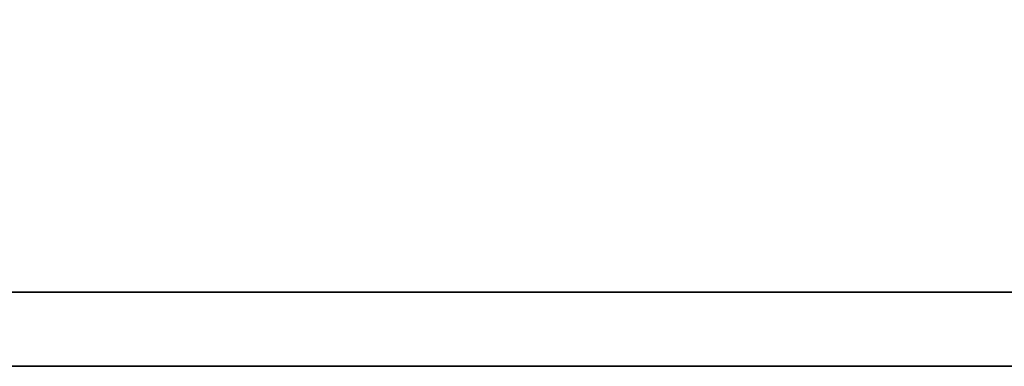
# Model space of a CAD drawing. Header units: millimetres. Extents: x 730 to 1015, y 385 to 481.
# Tile 34 of 47: x 943.891 to 944.361, y 410.6 to 410.765. Entities that reach past the tile are written whole.
import ezdxf

# ---------------------------------------------------------------- set-up
doc = ezdxf.new("R2010")
doc.units = ezdxf.units.MM
doc.header["$LTSCALE"] = 0.15
doc.layers.add('DIM', color=4, linetype='CONTINUOUS')
doc.layers.add('layer 1', color=7, linetype='CONTINUOUS')

# ---------------------------------------------------------------- blocks, each defined once
blk = doc.blocks.new('TBI MOTION logo(完整正式版)')
at = {"layer": 'layer 1', "color": 22, "lineweight": 35}
blk.add_open_spline([(75.90875, -9.47875), (75.90875, -9.47875), (75.90875, -12.28625), (75.90875, -12.28625), (75.90875, -12.28625), (75.90875, -12.28625), (75.90875, -12.47875), (75.90875, -12.47875), (75.90875, -12.47875), (75.90875, -12.47875), (75.71625, -12.47875), (75.71625, -12.47875), (75.71625, -12.47875), (75.71625, -12.47875), (-88.32875, -12.47875), (-88.32875, -12.47875), (-88.32875, -12.47875), (-88.32875, -12.47875), (-88.32875, -13.29375), (-88.32875, -13.29375), (-88.32875, -13.29375), (-88.32875, -13.29375), (82.89125, -13.29375), (82.89125, -13.29375), (82.89125, -13.29375), (82.89125, -13.29375), (75.90875, -9.47875), (75.90875, -9.47875)], degree=3, knots=[0, 0, 0, 0, 0.14285714, 0.14285714, 0.14285714, 0.14285715, 0.28571429, 0.28571429, 0.28571429, 0.2857143, 0.42857143, 0.42857143, 0.42857143, 0.42857144, 0.57142857, 0.57142857, 0.57142857, 0.57142858, 0.71428571, 0.71428571, 0.71428571, 0.71428572, 0.85714286, 0.85714286, 0.85714286, 0.85714287, 1, 1, 1, 1], dxfattribs=at)

msp = doc.modelspace()

# ---------------------------------------------------------------- block references
at = {"layer": 'DIM', "color": 7, "xscale": 0.0433753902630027, "yscale": 0.0433753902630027, "zscale": 0.0433753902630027}
msp.add_blockref('TBI MOTION logo(完整正式版)', (941.78834, 411.17632), dxfattribs=at)

doc.saveas('drawing.dxf')
